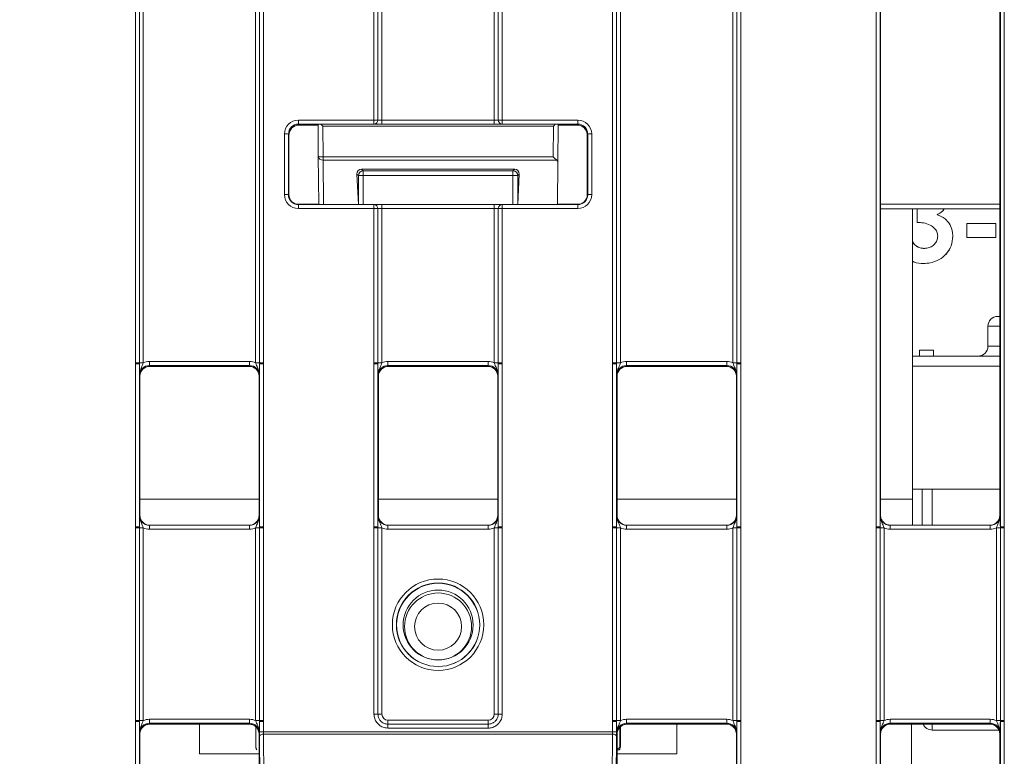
# Model space of a CAD drawing. Header units: millimetres. Extents: x 0 to 2100, y 0 to 1485.
# Tile 19 of 118: x 331 to 392, y 458 to 504. Entities that reach past the tile are written whole.
import ezdxf

# ---------------------------------------------------------------- set-up
doc = ezdxf.new("R2010")
doc.units = ezdxf.units.MM
doc.header["$LTSCALE"] = 5
doc.styles.add('SLDTEXTSTYLE1', font='TXT', dxfattribs={"width": 0.75})
doc.dimstyles.new('SLDDIMSTYLE1', dxfattribs={"dimtxt": 12.5, "dimasz": 15, "dimexe": 0, "dimexo": 0.0625, "dimgap": 3.125, "dimtad": 1, "dimdec": 0, "dimlfac": 0.8, "dimrnd": 1e-09, "dimzin": 12, "dimdsep": 46, "dimtxsty": 'SLDTEXTSTYLE1', "dimblk1": 'CLOSED', "dimblk2": 'CLOSED', "dimsah": 1, "dimcen": 0.09, "dimadec": 0, "dimazin": 3, "dimtfac": 1, "dimtmove": 0, "dimatfit": 0, "dimldrblk": 'CLOSED', "dimfxl": 1, "dimfrac": 2, "dimtolj": 1, "dimtzin": 12, "dimarcsym": 0})

# ---------------------------------------------------------------- blocks, each defined once
blk = doc.blocks.new('_CLOSED')
at = {"color": 0, "linetype": 'ByBlock', "lineweight": -2}
for p, q in [((-1, 0.166667), (0, 0)), ((-1, 0.166667), (-1, -0.166667)), ((0, 0), (-1, -0.166667)), ((0, 0), (-1, 0))]:
    blk.add_line(p, q, dxfattribs=at)
blk = doc.blocks.new('_D_6')
at = {"color": 7, "linetype": 'Continuous', "lineweight": 0}
for p, q in [((299.989, 262.053), (299.989, 580.044)), ((324.417, 551.191), (324.417, 580.044)), ((299.989, 575.044), (240.75, 575.044)), ((299.989, 575.044), (324.417, 575.044)), ((324.417, 575.044), (354.417, 575.044))]:
    blk.add_line(p, q, dxfattribs=at)
at = {"color": 7, "linetype": 'Continuous', "lineweight": 0, "xscale": 15, "yscale": 15}
blk.add_blockref('_CLOSED', (299.989, 575.044, -23.722), dxfattribs=at)
at = {"color": 7, "linetype": 'Continuous', "lineweight": 0, "xscale": 15, "yscale": 15, "rotation": 180}
blk.add_blockref('_CLOSED', (324.417, 575.044, -23.722), dxfattribs=at)
at = {"color": 7, "linetype": 'Continuous', "lineweight": 0, "insert": (240.75, 591.157), "char_height": 12.5, "attachment_point": 1, "style": 'SLDTEXTSTYLE1'}
blk.add_mtext('20', dxfattribs=at)

msp = doc.modelspace()

# ---------------------------------------------------------------- linework, layer by layer
at = {"color": 7, "linetype": 'Continuous', "lineweight": 15}
for p, q in [((337.833, 482.873), (337.833, 507.419)), ((338.083, 507.417), (338.083, 482.871)), ((338.333, 507.415), (338.333, 482.869)), ((345.394, 482.869), (345.394, 507.415)), ((345.644, 482.871), (345.644, 507.417)), ((345.894, 507.419), (345.894, 482.873)), ((352.833, 498.129), (352.833, 507.419)), ((353.083, 507.417), (353.083, 498.127)), ((353.333, 507.415), (353.333, 498.121)), ((360.394, 498.121), (360.394, 507.415)), ((360.644, 498.127), (360.644, 507.417)), ((360.894, 507.419), (360.894, 498.129)), ((367.833, 482.873), (367.833, 507.419)), ((368.083, 507.417), (368.083, 482.871)), ((368.333, 507.415), (368.333, 482.869)), ((375.394, 482.869), (375.394, 507.415)), ((375.644, 482.871), (375.644, 507.417)), ((375.894, 507.419), (375.894, 482.873)), ((384.396, 472.568), (384.396, 507.419)), ((384.646, 507.417), (384.646, 472.566)), ((384.676, 473.29), (384.676, 507.356)), ((392.176, 473.29), (392.176, 507.356)), ((392.207, 472.566), (392.207, 507.417)), ((392.457, 507.419), (392.457, 472.568)), ((348.083, 498.129), (352.833, 498.129)), ((348.083, 498.129), (348.083, 497.877)), ((352.833, 497.877), (348.083, 497.877)), ((348.083, 497.877), (348.114, 497.816)), ((348.114, 497.816), (349.318, 497.816)), ((349.335, 495.864), (349.317, 497.838)), ((349.618, 497.748), (349.635, 495.825)), ((364.109, 497.748), (349.618, 497.748)), ((352.833, 498.129), (352.833, 497.877)), ((353.333, 497.868), (353.333, 498.121)), ((353.333, 498.121), (360.394, 498.121)), ((360.394, 497.868), (353.333, 497.868)), ((360.394, 497.868), (360.394, 498.121)), ((360.894, 498.129), (365.644, 498.129)), ((360.894, 498.129), (360.894, 497.877)), ((365.644, 497.877), (360.894, 497.877)), ((364.092, 495.825), (364.109, 497.748)), ((364.41, 497.838), (364.389, 495.49)), ((364.409, 497.816), (365.613, 497.816)), ((365.614, 497.816), (365.644, 497.877)), ((365.644, 498.129), (365.644, 497.877)), ((347.208, 493.443), (347.208, 497.254)), ((347.458, 497.252), (347.458, 493.441)), ((347.489, 497.191), (347.458, 497.252)), ((347.489, 497.191), (347.489, 493.441)), ((366.269, 497.252), (366.239, 497.191)), ((366.239, 493.441), (366.239, 497.191)), ((366.269, 493.441), (366.269, 497.252)), ((366.519, 497.254), (366.519, 493.443)), ((349.361, 492.851), (349.335, 495.864)), ((349.635, 495.825), (364.092, 495.825)), ((349.635, 495.607), (349.635, 495.825)), ((364.327, 495.607), (349.635, 495.607)), ((364.389, 495.49), (364.366, 492.816)), ((351.852, 492.816), (351.765, 494.735)), ((351.856, 494.643), (351.765, 494.735)), ((352.156, 494.643), (351.856, 494.643)), ((361.677, 495.049), (352.05, 495.049)), ((352.05, 495.049), (352.156, 494.943)), ((352.156, 494.943), (361.571, 494.943)), ((352.156, 494.643), (352.156, 494.943)), ((361.571, 494.643), (352.156, 494.643)), ((361.571, 494.943), (361.677, 495.049)), ((361.571, 494.643), (361.571, 494.943)), ((361.571, 494.643), (361.871, 494.643)), ((361.962, 494.735), (361.871, 494.643)), ((361.875, 492.816), (361.962, 494.735)), ((347.458, 493.441), (347.489, 493.441)), ((366.239, 493.441), (366.269, 493.441)), ((348.083, 492.568), (348.083, 492.816)), ((348.083, 492.816), (352.833, 492.816)), ((352.833, 492.568), (352.833, 492.816)), ((353.333, 492.816), (352.833, 492.816)), ((353.333, 492.816), (353.333, 492.568)), ((353.333, 492.816), (360.394, 492.816)), ((360.394, 492.816), (360.394, 492.568)), ((360.894, 492.816), (360.394, 492.816)), ((360.894, 492.816), (360.894, 492.568)), ((360.894, 492.816), (365.644, 492.816)), ((365.644, 492.816), (365.644, 492.568)), ((352.833, 492.568), (348.083, 492.568)), ((352.833, 482.873), (352.833, 492.568)), ((353.083, 492.566), (353.083, 482.871)), ((353.333, 492.568), (353.333, 482.869)), ((360.394, 492.568), (353.333, 492.568)), ((360.394, 482.869), (360.394, 492.568)), ((360.644, 482.871), (360.644, 492.566)), ((360.894, 492.568), (360.894, 482.873)), ((365.644, 492.568), (360.894, 492.568)), ((392.176, 492.553), (384.676, 492.553)), ((386.676, 492.553), (386.676, 474.303)), ((386.979, 491.695), (386.979, 492.553)), ((386.982, 491.697), (386.982, 492.553)), ((388.233, 492.183), (388.239, 492.184)), ((390.102, 491.625), (390.1, 491.627)), ((390.1, 490.745), (390.1, 491.627)), ((390.1, 491.627), (391.932, 491.627)), ((390.102, 490.747), (390.102, 491.625)), ((390.102, 491.625), (391.93, 491.625)), ((391.93, 491.625), (391.932, 491.627)), ((391.93, 491.625), (391.93, 490.747)), ((391.932, 491.627), (391.932, 490.745)), ((388.271, 490.839), (388.268, 490.839)), ((389.216, 490.83), (389.218, 490.83)), ((390.102, 490.747), (390.1, 490.745)), ((391.932, 490.745), (390.1, 490.745)), ((391.93, 490.747), (390.102, 490.747)), ((391.93, 490.747), (391.932, 490.745)), ((387.435, 490.065), (387.435, 490.067)), ((387.383, 489.119), (387.383, 489.117)), ((392.051, 485.791), (392.176, 485.791)), ((391.426, 485.166), (391.426, 483.916)), ((387.117, 483.659), (387.115, 483.661)), ((387.115, 483.291), (387.115, 483.661)), ((387.115, 483.661), (387.997, 483.661)), ((387.117, 483.291), (387.117, 483.659)), ((387.117, 483.659), (387.995, 483.659)), ((387.995, 483.659), (387.997, 483.661)), ((387.995, 483.659), (387.995, 483.291)), ((387.997, 483.661), (387.997, 483.291)), ((337.833, 482.813), (337.833, 482.873)), ((337.833, 472.568), (337.833, 482.813)), ((338.083, 482.871), (338.083, 482.811)), ((338.083, 482.811), (338.083, 472.566)), ((338.712, 482.956), (338.712, 482.703)), ((338.712, 482.956), (345.015, 482.956)), ((345.015, 482.956), (345.015, 482.703)), ((345.644, 482.811), (345.644, 482.871)), ((345.644, 472.566), (345.644, 482.811)), ((345.894, 482.873), (345.894, 482.813)), ((345.894, 482.813), (345.894, 472.568)), ((352.833, 482.813), (352.833, 482.873)), ((352.833, 472.568), (352.833, 482.813)), ((353.083, 482.871), (353.083, 482.811)), ((353.083, 482.811), (353.083, 472.566)), ((353.712, 482.956), (353.712, 482.703)), ((353.712, 482.956), (360.015, 482.956)), ((360.015, 482.956), (360.015, 482.703)), ((360.644, 482.811), (360.644, 482.871)), ((360.644, 472.566), (360.644, 482.811)), ((360.894, 482.873), (360.894, 482.813)), ((360.894, 482.813), (360.894, 472.568)), ((367.833, 482.813), (367.833, 482.873)), ((367.833, 472.568), (367.833, 482.813)), ((368.083, 482.871), (368.083, 482.811)), ((368.083, 482.811), (368.083, 472.566)), ((368.712, 482.956), (368.712, 482.703)), ((368.712, 482.956), (375.015, 482.956)), ((375.015, 482.956), (375.015, 482.703)), ((375.644, 482.811), (375.644, 482.871)), ((375.644, 472.566), (375.644, 482.811)), ((375.894, 482.873), (375.894, 482.813)), ((375.894, 482.813), (375.894, 472.568)), ((386.676, 483.291), (392.176, 483.291)), ((345.015, 482.703), (338.712, 482.703)), ((338.712, 482.703), (338.739, 482.651)), ((338.739, 482.651), (344.989, 482.651)), ((344.989, 482.651), (345.015, 482.703)), ((360.015, 482.703), (353.712, 482.703)), ((353.712, 482.703), (353.739, 482.651)), ((353.739, 482.651), (359.989, 482.651)), ((359.989, 482.651), (360.015, 482.703)), ((375.015, 482.703), (368.712, 482.703)), ((368.712, 482.703), (368.739, 482.651)), ((368.739, 482.651), (374.989, 482.651)), ((374.989, 482.651), (375.015, 482.703)), ((338.114, 482.026), (338.087, 482.078)), ((338.114, 482.026), (338.114, 473.29)), ((345.64, 482.078), (345.614, 482.026)), ((345.614, 473.29), (345.614, 482.026)), ((353.114, 482.026), (353.087, 482.078)), ((353.114, 482.026), (353.114, 473.29)), ((360.64, 482.078), (360.614, 482.026)), ((360.614, 473.29), (360.614, 482.026)), ((368.114, 482.026), (368.087, 482.078)), ((368.114, 482.026), (368.114, 473.29)), ((375.64, 482.078), (375.614, 482.026)), ((375.614, 473.29), (375.614, 482.026)), ((392.176, 474.928), (386.676, 474.928)), ((387.301, 472.665), (387.301, 474.928)), ((386.676, 474.303), (386.676, 472.665)), ((338.087, 473.29), (338.114, 473.29)), ((345.614, 473.29), (345.64, 473.29)), ((353.087, 473.29), (353.114, 473.29)), ((360.614, 473.29), (360.64, 473.29)), ((368.087, 473.29), (368.114, 473.29)), ((375.614, 473.29), (375.64, 473.29)), ((384.65, 473.29), (384.676, 473.29)), ((392.176, 473.29), (392.202, 473.29)), ((337.833, 472.508), (337.833, 472.568)), ((337.833, 460.388), (337.833, 472.508)), ((338.083, 472.566), (338.083, 472.506)), ((338.083, 472.506), (338.083, 460.385)), ((338.333, 472.504), (338.333, 460.383)), ((338.712, 472.417), (338.712, 472.665)), ((338.712, 472.665), (345.015, 472.665)), ((345.015, 472.417), (338.712, 472.417)), ((345.015, 472.417), (345.015, 472.665)), ((345.394, 460.383), (345.394, 472.504)), ((345.644, 472.506), (345.644, 472.566)), ((345.644, 460.385), (345.644, 472.506)), ((345.894, 472.568), (345.894, 472.508)), ((345.894, 472.508), (345.894, 460.388)), ((352.833, 472.508), (352.833, 472.568)), ((352.833, 460.792), (352.833, 472.508)), ((353.083, 472.566), (353.083, 472.506)), ((353.083, 472.506), (353.083, 460.79)), ((353.333, 472.504), (353.333, 460.788)), ((353.712, 472.417), (353.712, 472.665)), ((353.712, 472.665), (360.015, 472.665)), ((360.015, 472.417), (353.712, 472.417)), ((360.015, 472.417), (360.015, 472.665)), ((360.394, 460.788), (360.394, 472.504)), ((360.644, 472.506), (360.644, 472.566)), ((360.644, 460.79), (360.644, 472.506)), ((360.894, 472.568), (360.894, 472.508)), ((360.894, 472.508), (360.894, 460.792)), ((367.833, 472.508), (367.833, 472.568)), ((367.833, 460.388), (367.833, 472.508)), ((368.083, 472.566), (368.083, 472.506)), ((368.083, 472.506), (368.083, 460.385)), ((368.333, 472.504), (368.333, 460.383)), ((368.712, 472.417), (368.712, 472.665)), ((368.712, 472.665), (375.015, 472.665)), ((375.015, 472.417), (368.712, 472.417)), ((375.015, 472.417), (375.015, 472.665)), ((375.394, 460.383), (375.394, 472.504)), ((375.644, 472.506), (375.644, 472.566)), ((375.644, 460.385), (375.644, 472.506)), ((375.894, 472.568), (375.894, 472.508)), ((375.894, 472.508), (375.894, 460.388)), ((384.396, 472.508), (384.396, 472.568)), ((384.396, 460.388), (384.396, 472.508)), ((384.646, 472.566), (384.646, 472.506)), ((384.646, 472.506), (384.646, 460.385)), ((384.896, 472.504), (384.896, 460.383)), ((385.275, 472.665), (385.275, 472.417)), ((385.275, 472.665), (391.577, 472.665)), ((391.577, 472.417), (385.275, 472.417)), ((391.577, 472.665), (391.577, 472.417)), ((391.957, 460.383), (391.957, 472.504)), ((392.207, 472.506), (392.207, 472.566)), ((392.207, 460.385), (392.207, 472.506)), ((392.457, 472.568), (392.457, 472.508)), ((392.457, 472.508), (392.457, 460.388)), ((337.833, 460.328), (337.833, 460.388)), ((337.833, 454.23), (337.833, 460.328)), ((338.083, 460.385), (338.083, 460.325)), ((338.083, 460.325), (338.083, 454.228)), ((338.712, 460.218), (338.712, 460.47)), ((338.712, 460.47), (345.015, 460.47)), ((345.015, 460.218), (338.712, 460.218)), ((338.712, 460.218), (338.739, 460.165)), ((338.739, 460.165), (344.989, 460.165)), ((341.864, 460.165), (341.864, 458.303)), ((344.989, 460.165), (345.015, 460.218)), ((345.015, 460.218), (345.015, 460.47)), ((345.407, 458.793), (345.407, 460.003)), ((345.644, 460.325), (345.644, 460.385)), ((345.644, 459.683), (345.644, 460.325)), ((345.894, 460.388), (345.894, 460.328)), ((345.894, 460.328), (345.894, 459.686)), ((353.708, 460.165), (353.708, 460.413)), ((353.708, 460.413), (360.019, 460.413)), ((353.708, 460.165), (353.708, 459.917)), ((353.708, 460.165), (360.019, 460.165)), ((360.019, 459.917), (353.708, 459.917)), ((360.019, 460.165), (360.019, 460.413)), ((360.019, 460.165), (360.019, 459.917)), ((367.833, 460.328), (367.833, 460.388)), ((367.833, 459.686), (367.833, 460.328)), ((368.083, 460.385), (368.083, 460.325)), ((368.083, 460.325), (368.083, 459.683)), ((368.297, 459.981), (368.297, 458.793)), ((368.32, 458.793), (368.32, 460.003)), ((368.712, 460.218), (368.712, 460.47)), ((368.712, 460.47), (375.015, 460.47)), ((375.015, 460.218), (368.712, 460.218)), ((368.712, 460.218), (368.739, 460.165)), ((368.739, 460.165), (374.989, 460.165)), ((371.864, 460.165), (371.864, 458.303)), ((374.989, 460.165), (375.015, 460.218)), ((375.015, 460.218), (375.015, 460.47)), ((375.644, 460.325), (375.644, 460.385)), ((375.644, 454.228), (375.644, 460.325)), ((375.894, 460.388), (375.894, 460.328)), ((375.894, 460.328), (375.894, 454.23)), ((384.396, 460.328), (384.396, 460.388)), ((384.396, 453.506), (384.396, 460.328)), ((384.646, 460.385), (384.646, 460.325)), ((384.646, 460.325), (384.646, 453.504)), ((385.275, 460.47), (385.275, 460.218)), ((385.275, 460.47), (391.577, 460.47)), ((391.577, 460.218), (385.275, 460.218)), ((385.275, 460.218), (385.301, 460.165)), ((385.301, 460.165), (391.551, 460.165)), ((386.614, 460.165), (386.614, 453.603)), ((391.551, 460.165), (391.577, 460.218)), ((391.577, 460.47), (391.577, 460.218)), ((392.207, 460.325), (392.207, 460.385)), ((392.207, 453.504), (392.207, 460.325)), ((392.457, 460.388), (392.457, 460.328)), ((392.457, 460.328), (392.457, 453.506)), ((338.114, 459.54), (338.087, 459.593)), ((338.114, 459.54), (338.114, 454.228)), ((345.64, 459.593), (345.614, 459.54)), ((345.614, 454.228), (345.614, 459.54)), ((345.703, 449.93), (345.645, 459.397)), ((345.894, 459.686), (367.833, 459.686)), ((345.895, 459.543), (345.953, 450.075)), ((367.832, 459.543), (345.895, 459.543)), ((367.774, 450.075), (367.832, 459.543)), ((368.082, 459.397), (368.024, 449.93)), ((368.114, 459.54), (368.087, 459.593)), ((368.114, 459.54), (368.114, 454.228)), ((375.64, 459.593), (375.614, 459.54)), ((375.614, 454.228), (375.614, 459.54)), ((384.676, 459.54), (384.65, 459.593)), ((384.676, 454.228), (384.676, 459.54)), ((387.926, 459.791), (392.124, 459.791)), ((392.202, 459.593), (392.176, 459.54)), ((392.176, 454.228), (392.176, 459.54)), ((368.32, 458.793), (368.297, 458.793)), ((345.614, 458.303), (341.864, 458.303)), ((368.26, 458.552), (368.114, 458.552)), ((371.864, 458.303), (368.114, 458.303))]:
    msp.add_line(p, q, dxfattribs=at)
at = {"color": 8, "linetype": 'Continuous', "lineweight": 15}
for p, q in [((349.635, 495.607), (349.659, 492.816)), ((351.856, 492.816), (351.856, 494.643)), ((352.156, 494.643), (352.156, 492.816)), ((361.571, 492.816), (361.571, 494.643)), ((361.871, 494.643), (361.871, 492.816)), ((347.908, 492.851), (349.361, 492.851)), ((364.366, 492.851), (365.819, 492.851)), ((384.676, 492.851), (392.176, 492.851)), ((392.176, 485.166), (391.426, 485.166)), ((391.426, 483.916), (392.176, 483.916)), ((392.176, 482.666), (386.676, 482.666)), ((387.926, 474.928), (387.926, 472.665)), ((338.114, 474.303), (345.614, 474.303)), ((353.114, 474.303), (360.614, 474.303)), ((368.114, 474.303), (375.614, 474.303)), ((384.676, 474.303), (386.676, 474.303)), ((387.926, 460.165), (387.926, 459.791))]:
    msp.add_line(p, q, dxfattribs=at)
at = {"color": 7, "linetype": 'Continuous', "lineweight": 15, "flags": 128}
for points in [[(386.982, 491.697), (386.98, 491.696), (386.979, 491.695)], [(345.645, 459.397), (345.65, 459.426), (345.664, 459.453), (345.688, 459.478), (345.719, 459.5), (345.756, 459.518), (345.8, 459.531), (345.846, 459.54), (345.895, 459.543)], [(368.082, 459.397), (368.077, 459.426), (368.063, 459.453), (368.04, 459.478), (368.008, 459.5), (367.971, 459.518), (367.928, 459.531), (367.881, 459.54), (367.832, 459.543)]]:
    msp.add_lwpolyline(points, dxfattribs=at)
at = {"color": 7, "linetype": 'Continuous', "lineweight": 15}
for centre, radius in [((356.864, 466.411), 2.873), ((356.864, 466.409), 2.623), ((356.864, 466.4), 2.614), ((356.864, 466.395), 2.199), ((356.864, 466.301), 2.106), ((356.864, 466.295), 1.481)]:
    msp.add_circle(centre, radius, dxfattribs=at)
for centre, radius, start, end in [((352.894, 490.721), 7.408, 88.54048, 90.47395), ((352.833, 498.127), 0.25, 270.01562, 359.98892), ((360.833, 490.721), 7.408, 89.52605, 91.45952), ((360.894, 498.127), 0.25, 180.01108, 269.98438), ((347.27, 489.944), 7.311, 88.52467, 90.48406), ((366.457, 489.944), 7.311, 89.51594, 91.47533), ((349.556, 496.394), 0.574, 247.29029, 277.845), ((349.615, 495.888), 0.282, 184.86293, 273.92202), ((352.156, 494.643), 0.3, 90.04597, 179.95403), ((361.571, 494.643), 0.3, 0.04597, 89.95403), ((347.27, 486.133), 7.311, 88.52467, 90.48406), ((366.457, 486.133), 7.311, 89.51594, 91.47533), ((352.833, 492.566), 0.25, 0.00424, 89.99699), ((360.894, 492.566), 0.25, 90.00301, 179.99576), ((352.894, 485.16), 7.408, 88.54048, 90.47395), ((360.833, 485.16), 7.408, 89.52605, 91.45952), ((392.051, 485.166), 0.625, 90, 180), ((390.801, 483.916), 0.625, 270, 0), ((337.894, 475.465), 7.408, 88.54048, 90.47395), ((337.895, 475.503), 7.311, 88.52467, 90.48406), ((338.272, 490.277), 7.408, 268.54048, 270.47395), ((345.455, 490.277), 7.408, 269.52605, 271.45952), ((345.833, 475.465), 7.408, 89.52605, 91.45952), ((345.832, 475.503), 7.311, 89.51594, 91.47533), ((352.894, 475.465), 7.408, 88.54048, 90.47395), ((352.895, 475.503), 7.311, 88.52467, 90.48406), ((353.272, 490.277), 7.408, 268.54048, 270.47395), ((360.455, 490.277), 7.408, 269.52605, 271.45952), ((360.833, 475.465), 7.408, 89.52605, 91.45952), ((360.832, 475.503), 7.311, 89.51594, 91.47533), ((367.894, 475.465), 7.408, 88.54048, 90.47395), ((367.895, 475.503), 7.311, 88.52467, 90.48406), ((368.272, 490.277), 7.408, 268.54048, 270.47395), ((375.455, 490.277), 7.408, 269.52605, 271.45952), ((375.833, 475.465), 7.408, 89.52605, 91.45952), ((375.832, 475.503), 7.311, 89.51594, 91.47533), ((337.895, 465.258), 7.311, 88.52467, 90.48406), ((337.894, 465.1), 7.408, 88.54048, 90.47395), ((338.272, 479.912), 7.408, 268.54048, 270.47395), ((345.455, 479.912), 7.408, 269.52605, 271.45952), ((345.832, 465.258), 7.311, 89.51594, 91.47533), ((345.833, 465.1), 7.408, 89.52605, 91.45952), ((352.895, 465.258), 7.311, 88.52467, 90.48406), ((352.894, 465.1), 7.408, 88.54048, 90.47395), ((353.272, 479.912), 7.408, 268.54048, 270.47395), ((360.455, 479.912), 7.408, 269.52605, 271.45952), ((360.832, 465.258), 7.311, 89.51594, 91.47533), ((360.833, 465.1), 7.408, 89.52605, 91.45952), ((367.895, 465.258), 7.311, 88.52467, 90.48406), ((367.894, 465.1), 7.408, 88.54048, 90.47395), ((368.272, 479.912), 7.408, 268.54048, 270.47395), ((375.455, 479.912), 7.408, 269.52605, 271.45952), ((375.832, 465.258), 7.311, 89.51594, 91.47533), ((375.833, 465.1), 7.408, 89.52605, 91.45952), ((384.457, 465.258), 7.311, 88.52467, 90.48406), ((384.457, 465.1), 7.408, 88.54048, 90.47395), ((384.834, 479.912), 7.408, 268.54048, 270.47395), ((392.018, 479.912), 7.408, 269.52605, 271.45952), ((392.395, 465.258), 7.311, 89.51594, 91.47533), ((392.395, 465.1), 7.408, 89.52605, 91.45952), ((352.894, 453.384), 7.408, 88.54048, 90.47395), ((353.272, 468.196), 7.408, 268.54048, 270.47395), ((360.455, 468.196), 7.408, 269.52605, 271.45952), ((360.833, 453.384), 7.408, 89.52605, 91.45952), ((337.894, 452.98), 7.408, 88.54048, 90.47395), ((337.895, 453.017), 7.311, 88.52467, 90.48406), ((338.272, 467.791), 7.408, 268.54048, 270.47395), ((345.455, 467.791), 7.408, 269.52605, 271.45952), ((345.833, 452.98), 7.408, 89.52605, 91.45952), ((345.832, 453.017), 7.311, 89.51594, 91.47533), ((367.894, 452.98), 7.408, 88.54048, 90.47395), ((367.895, 453.017), 7.311, 88.52467, 90.48406), ((368.272, 467.791), 7.408, 268.54048, 270.47395), ((375.455, 467.791), 7.408, 269.52605, 271.45952), ((375.833, 452.98), 7.408, 89.52605, 91.45952), ((375.832, 453.017), 7.311, 89.51594, 91.47533), ((384.457, 452.98), 7.408, 88.54048, 90.47395), ((384.457, 453.017), 7.311, 88.52467, 90.48406), ((384.834, 467.791), 7.408, 268.54048, 270.47395), ((387.926, 460.416), 0.625, 203.64328, 270), ((392.018, 467.791), 7.408, 269.52605, 271.45952), ((392.395, 452.98), 7.408, 89.52605, 91.45952), ((392.395, 453.017), 7.311, 89.51594, 91.47533), ((345.832, 452.375), 7.311, 89.51594, 91.47533), ((367.895, 452.375), 7.311, 88.52467, 90.48406)]:
    msp.add_arc(centre, radius, start, end, dxfattribs=at)
for centre, major_axis, ratio, start_param, end_param in [((348.083, 497.254), (0.744, -0.46), 0.999915, 2.124401, 3.695121), ((348.083, 497.252), (0.452, -0.432), 0.999832, 2.3335, 3.90422), ((348.119, 497.191), (0.63, 0), 0.991312, 1.570799, 3.132866), ((349.618, 497.789), (0.302, -0.299), 0.069924, 4.46302, 4.781595), ((353.333, 497.877), (0.5, 0), 0.017453, 3.156088, 4.712389), ((353.333, 498.127), (0.25, 0), 0.02618, 3.156088, 4.712389), ((360.394, 498.127), (0.25, 0), 0.02618, 4.712389, 6.26869), ((360.394, 497.877), (0.5, 0), 0.017453, 4.712389, 6.26869), ((364.109, 497.789), (0.302, 0.299), 0.069924, 4.643183, 4.961757), ((365.608, 497.191), (0.63, 0), 0.991312, 0.008726, 1.570793), ((365.644, 497.254), (0.744, 0.46), 0.999915, 5.729657, 7.300377), ((365.644, 497.252), (0.452, 0.432), 0.999832, 5.520558, 7.091278), ((364.092, 495.867), (-0.297, 0.299), 0.069924, 1.641217, 2.548788), ((364.089, 495.49), (0.3, 0.002), 0.634437, 6.2731, 6.93511), ((352.065, 494.734), (-0.126, 0.291), 0.936027, 5.898675, 7.468786), ((361.662, 494.734), (0.126, 0.291), 0.936027, 5.097585, 6.667696), ((348.083, 493.443), (0.744, 0.46), 0.999915, 2.588064, 4.158784), ((348.083, 493.441), (0.549, 0.3), 0.999873, 2.641898, 4.212618), ((348.114, 493.441), (0.532, 0.329), 0.999915, 2.588064, 4.158784), ((365.614, 493.441), (0.532, -0.329), 0.999915, 5.265994, 6.836714), ((365.644, 493.443), (0.744, -0.46), 0.999915, 5.265994, 6.836714), ((365.644, 493.441), (0.549, -0.3), 0.999873, 5.21216, 6.78288), ((353.333, 492.566), (0.25, 0), 0.008727, 1.570796, 3.127097), ((360.394, 492.566), (0.25, 0), 0.008727, 0.014496, 1.570796), ((338.712, 482.081), (0.744, -0.46), 0.999915, 2.124401, 2.572762), ((345.015, 482.081), (0.744, 0.46), 0.999915, 0.56883, 1.017192), ((353.712, 482.081), (0.744, -0.46), 0.999915, 2.124401, 2.572762), ((360.015, 482.081), (0.744, 0.46), 0.999915, 0.56883, 1.017192), ((368.712, 482.081), (0.744, -0.46), 0.999915, 2.124401, 2.572762), ((375.015, 482.081), (0.744, 0.46), 0.999915, 0.56883, 1.017192), ((338.712, 482.078), (0.452, -0.432), 0.999832, 2.3335, 3.90422), ((338.739, 482.026), (0.532, -0.329), 0.999915, 2.124401, 3.695121), ((344.989, 482.026), (0.532, 0.329), 0.999915, 5.729657, 7.300377), ((345.015, 482.078), (0.452, 0.432), 0.999832, 5.520558, 7.091278), ((353.712, 482.078), (0.452, -0.432), 0.999832, 2.3335, 3.90422), ((353.739, 482.026), (0.532, -0.329), 0.999915, 2.124401, 3.695121), ((359.989, 482.026), (0.532, 0.329), 0.999915, 5.729657, 7.300377), ((360.015, 482.078), (0.452, 0.432), 0.999832, 5.520558, 7.091278), ((368.712, 482.078), (0.452, -0.432), 0.999832, 2.3335, 3.90422), ((368.739, 482.026), (0.532, -0.329), 0.999915, 2.124401, 3.695121), ((374.989, 482.026), (0.532, 0.329), 0.999915, 5.729657, 7.300377), ((375.015, 482.078), (0.452, 0.432), 0.999832, 5.520558, 7.091278), ((338.712, 473.29), (0.549, 0.3), 0.999873, 2.641898, 4.212618), ((338.739, 473.29), (0.532, 0.329), 0.999915, 2.588064, 4.158784), ((344.989, 473.29), (0.532, -0.329), 0.999915, 5.265994, 6.836714), ((345.015, 473.29), (0.549, -0.3), 0.999873, 5.21216, 6.78288), ((353.712, 473.29), (0.549, 0.3), 0.999873, 2.641898, 4.212618), ((353.739, 473.29), (0.532, 0.329), 0.999915, 2.588064, 4.158784), ((359.989, 473.29), (0.532, -0.329), 0.999915, 5.265994, 6.836714), ((360.015, 473.29), (0.549, -0.3), 0.999873, 5.21216, 6.78288), ((368.712, 473.29), (0.549, 0.3), 0.999873, 2.641898, 4.212618), ((368.739, 473.29), (0.532, 0.329), 0.999915, 2.588064, 4.158784), ((374.989, 473.29), (0.532, -0.329), 0.999915, 5.265994, 6.836714), ((375.015, 473.29), (0.549, -0.3), 0.999873, 5.21216, 6.78288), ((385.275, 473.29), (0.549, 0.3), 0.999873, 2.641898, 4.212618), ((391.551, 473.29), (0.532, -0.329), 0.999915, 5.265994, 6.836714), ((391.577, 473.29), (0.549, -0.3), 0.999873, 5.21216, 6.78288), ((338.712, 473.292), (0.744, 0.46), 0.999915, 3.710423, 4.158784), ((345.015, 473.292), (0.744, -0.46), 0.999915, 5.265994, 5.714355), ((353.712, 473.292), (0.744, 0.46), 0.999915, 3.710423, 4.158784), ((360.015, 473.292), (0.744, -0.46), 0.999915, 5.265994, 5.714355), ((368.712, 473.292), (0.744, 0.46), 0.999915, 3.710423, 4.158784), ((375.015, 473.292), (0.744, -0.46), 0.999915, 5.265994, 5.714355), ((385.275, 473.292), (0.744, 0.46), 0.999915, 3.710423, 4.158784), ((391.577, 473.292), (0.744, -0.46), 0.999915, 5.265994, 5.714355), ((353.708, 460.788), (0.319, 0.197), 0.999915, 2.588064, 4.158784), ((360.019, 460.788), (0.319, -0.197), 0.999915, 5.265994, 6.836714), ((338.712, 459.593), (0.452, -0.432), 0.999832, 2.3335, 3.90422), ((338.744, 459.54), (0.63, 0), 0.991312, 1.570799, 3.132866), ((338.712, 459.595), (0.744, -0.46), 0.999915, 2.124401, 2.572762), ((344.983, 459.54), (0.63, 0), 0.991312, 0.008726, 1.570793), ((345.015, 459.595), (0.744, 0.46), 0.999915, 0.56883, 1.017192), ((345.015, 459.593), (0.452, 0.432), 0.999832, 5.520558, 7.091278), ((368.712, 459.593), (0.452, -0.432), 0.999832, 2.3335, 3.90422), ((368.744, 459.54), (0.63, 0), 0.991312, 1.570796, 3.132866), ((368.712, 459.595), (0.744, -0.46), 0.999915, 2.124401, 2.572762), ((374.989, 459.54), (0.532, 0.329), 0.999915, 5.729657, 7.300377), ((375.015, 459.595), (0.744, 0.46), 0.999915, 0.56883, 1.017192), ((375.015, 459.593), (0.452, 0.432), 0.999832, 5.520558, 7.091278), ((385.275, 459.593), (0.452, -0.432), 0.999832, 2.3335, 3.90422), ((385.301, 459.54), (0.532, -0.329), 0.999915, 2.124401, 3.695121), ((385.275, 459.595), (0.744, -0.46), 0.999915, 2.124401, 2.572762), ((391.551, 459.54), (0.532, 0.329), 0.999915, 5.729657, 7.300377), ((391.577, 459.595), (0.744, 0.46), 0.999915, 0.56883, 1.017192), ((391.577, 459.593), (0.452, 0.432), 0.999832, 5.520558, 7.091278), ((345.648, 459.688), (0, 0.5), 0.008727, 1.579524, 2.190389), ((345.898, 459.688), (0, 0.25), 0.017453, 1.579526, 2.190391), ((367.829, 459.688), (0, 0.25), 0.017453, 4.092794, 4.70366), ((368.079, 459.688), (0, 0.5), 0.008727, 4.092796, 4.703662)]:
    msp.add_ellipse(centre, major_axis=major_axis, ratio=ratio, start_param=start_param, end_param=end_param, dxfattribs=at)
for points, knots in [([(347.489, 497.197), (347.498, 497.277), (347.518, 497.438), (347.661, 497.643), (347.868, 497.788), (348.032, 497.807), (348.114, 497.816)], [0, 0, 0, 0, 0.245899, 0.497266, 0.748633, 1, 1, 1, 1]), ([(365.614, 497.816), (365.695, 497.807), (365.859, 497.788), (366.066, 497.643), (366.209, 497.438), (366.229, 497.277), (366.239, 497.197)], [0, 0, 0, 0, 0.2513671, 0.5027343, 0.7541014, 1, 1, 1, 1]), ([(388.678, 492.553), (388.662, 492.528), (388.577, 492.387), (388.403, 492.279), (388.26, 492.198), (388.233, 492.183)], [0, 0, 0, 0, 0.1549156, 0.8421056, 1, 1, 1, 1]), ([(388.233, 492.183), (388.411, 492.108), (388.729, 491.973), (389.045, 491.583), (389.198, 491.197), (389.211, 490.939), (389.216, 490.83)], [0, 0, 0, 0, 0.318356, 0.568363, 0.818013, 1, 1, 1, 1]), ([(388.681, 492.553), (388.665, 492.527), (388.578, 492.386), (388.406, 492.278), (388.264, 492.198), (388.239, 492.184)], [0, 0, 0, 0, 0.1589, 0.850403, 1, 1, 1, 1]), ([(388.239, 492.184), (388.413, 492.109), (388.728, 491.976), (389.043, 491.59), (389.2, 491.202), (389.213, 490.941), (389.218, 490.83)], [0, 0, 0, 0, 0.313248, 0.563737, 0.813866, 1, 1, 1, 1]), ([(388.268, 490.839), (388.258, 490.933), (388.238, 491.11), (388.064, 491.354), (387.781, 491.561), (387.393, 491.676), (387.112, 491.689), (386.979, 491.695)], [0, 0, 0, 0, 0.161474, 0.308137, 0.507117, 0.767863, 1, 1, 1, 1]), ([(388.271, 490.839), (388.26, 490.933), (388.24, 491.111), (388.066, 491.356), (387.781, 491.564), (387.394, 491.678), (387.113, 491.691), (386.982, 491.697)], [0, 0, 0, 0, 0.161974, 0.308956, 0.508326, 0.769509, 1, 1, 1, 1]), ([(389.216, 490.83), (389.197, 490.626), (389.16, 490.217), (388.827, 489.706), (388.371, 489.329), (387.867, 489.142), (387.526, 489.126), (387.383, 489.119)], [0, 0, 0, 0, 0.21724, 0.436366, 0.633257, 0.84712, 1, 1, 1, 1]), ([(389.218, 490.83), (389.2, 490.626), (389.162, 490.217), (388.83, 489.705), (388.374, 489.328), (387.869, 489.14), (387.526, 489.124), (387.383, 489.117)], [0, 0, 0, 0, 0.216967, 0.435814, 0.632648, 0.846574, 1, 1, 1, 1]), ([(387.435, 490.065), (387.537, 490.072), (387.731, 490.087), (387.984, 490.229), (388.173, 490.431), (388.261, 490.651), (388.268, 490.79), (388.271, 490.839)], [0, 0, 0, 0, 0.239078, 0.455272, 0.671031, 0.883022, 1, 1, 1, 1]), ([(387.435, 490.067), (387.537, 490.074), (387.73, 490.089), (387.984, 490.232), (388.172, 490.432), (388.259, 490.652), (388.266, 490.79), (388.268, 490.839)], [0, 0, 0, 0, 0.239746, 0.455926, 0.671668, 0.883439, 1, 1, 1, 1]), ([(386.676, 490.544), (386.681, 490.527), (386.708, 490.429), (386.835, 490.28), (387.041, 490.132), (387.255, 490.074), (387.387, 490.069), (387.435, 490.067)], [0, 0, 0, 0, 0.055128, 0.320352, 0.585906, 0.847899, 1, 1, 1, 1]), ([(386.676, 490.537), (386.68, 490.522), (386.708, 490.425), (386.834, 490.277), (387.041, 490.13), (387.255, 490.072), (387.387, 490.066), (387.435, 490.065)], [0, 0, 0, 0, 0.0503773, 0.3172396, 0.5844125, 0.8483349, 1, 1, 1, 1]), ([(387.383, 489.119), (387.174, 489.12), (386.923, 489.121), (386.712, 489.245), (386.676, 489.266)], [0, 0, 0, 0, 0.8296472, 1, 1, 1, 1]), ([(387.383, 489.117), (387.174, 489.118), (386.923, 489.119), (386.712, 489.243), (386.676, 489.264)], [0, 0, 0, 0, 0.829706, 1, 1, 1, 1]), ([(338.087, 482.078), (338.087, 482.08), (338.087, 482.104), (338.086, 482.193), (338.085, 482.356), (338.083, 482.582), (338.083, 482.747), (338.083, 482.811)], [0, 0, 0, 0, 0.005551, 0.123014, 0.446974, 0.782817, 1, 1, 1, 1]), ([(338.333, 482.869), (338.313, 482.814), (338.263, 482.679), (338.16, 482.469), (338.097, 482.258), (338.087, 482.12), (338.087, 482.08), (338.087, 482.078)], [0, 0, 0, 0, 0.200769, 0.498761, 0.853829, 0.993399, 1, 1, 1, 1]), ([(345.64, 482.078), (345.64, 482.08), (345.64, 482.12), (345.63, 482.258), (345.567, 482.469), (345.464, 482.679), (345.414, 482.814), (345.394, 482.869)], [0, 0, 0, 0, 0.006601, 0.146171, 0.501239, 0.799231, 1, 1, 1, 1]), ([(345.644, 482.811), (345.644, 482.747), (345.644, 482.582), (345.642, 482.356), (345.641, 482.193), (345.64, 482.104), (345.64, 482.08), (345.64, 482.078)], [0, 0, 0, 0, 0.217183, 0.553026, 0.876986, 0.994449, 1, 1, 1, 1]), ([(353.087, 482.078), (353.087, 482.08), (353.087, 482.104), (353.086, 482.193), (353.085, 482.356), (353.083, 482.582), (353.083, 482.747), (353.083, 482.811)], [0, 0, 0, 0, 0.005551, 0.123014, 0.446974, 0.782817, 1, 1, 1, 1]), ([(353.087, 482.078), (353.087, 482.08), (353.087, 482.12), (353.097, 482.258), (353.16, 482.469), (353.263, 482.679), (353.313, 482.814), (353.333, 482.869)], [0, 0, 0, 0, 0.006601, 0.146171, 0.501239, 0.799231, 1, 1, 1, 1]), ([(360.394, 482.869), (360.414, 482.814), (360.464, 482.679), (360.567, 482.469), (360.63, 482.258), (360.64, 482.12), (360.64, 482.08), (360.64, 482.078)], [0, 0, 0, 0, 0.200769, 0.498761, 0.853829, 0.993399, 1, 1, 1, 1]), ([(360.644, 482.811), (360.644, 482.747), (360.644, 482.582), (360.642, 482.356), (360.641, 482.193), (360.64, 482.104), (360.64, 482.08), (360.64, 482.078)], [0, 0, 0, 0, 0.217183, 0.553026, 0.876986, 0.994449, 1, 1, 1, 1]), ([(368.087, 482.078), (368.087, 482.08), (368.087, 482.104), (368.086, 482.193), (368.085, 482.356), (368.083, 482.582), (368.083, 482.747), (368.083, 482.811)], [0, 0, 0, 0, 0.005551, 0.123014, 0.446974, 0.782817, 1, 1, 1, 1]), ([(368.333, 482.869), (368.313, 482.814), (368.263, 482.679), (368.16, 482.469), (368.097, 482.258), (368.087, 482.12), (368.087, 482.08), (368.087, 482.078)], [0, 0, 0, 0, 0.200769, 0.498761, 0.853829, 0.993399, 1, 1, 1, 1]), ([(375.64, 482.078), (375.64, 482.08), (375.64, 482.12), (375.63, 482.258), (375.567, 482.469), (375.464, 482.679), (375.414, 482.814), (375.394, 482.869)], [0, 0, 0, 0, 0.006601, 0.146171, 0.501239, 0.799231, 1, 1, 1, 1]), ([(375.644, 482.811), (375.644, 482.747), (375.644, 482.582), (375.642, 482.356), (375.641, 482.193), (375.64, 482.104), (375.64, 482.08), (375.64, 482.078)], [0, 0, 0, 0, 0.217183, 0.553026, 0.876986, 0.994449, 1, 1, 1, 1]), ([(338.083, 472.566), (338.083, 472.63), (338.083, 472.794), (338.085, 473.018), (338.086, 473.178), (338.087, 473.265), (338.087, 473.289), (338.087, 473.29)], [0, 0, 0, 0, 0.2171826, 0.5530263, 0.8769859, 0.9944494, 1, 1, 1, 1]), ([(338.087, 473.29), (338.087, 473.288), (338.087, 473.248), (338.097, 473.111), (338.16, 472.902), (338.263, 472.694), (338.313, 472.558), (338.333, 472.504)], [0, 0, 0, 0, 0.006601, 0.146171, 0.501239, 0.799231, 1, 1, 1, 1]), ([(345.394, 472.504), (345.414, 472.558), (345.464, 472.694), (345.567, 472.902), (345.63, 473.111), (345.64, 473.248), (345.64, 473.288), (345.64, 473.29)], [0, 0, 0, 0, 0.200769, 0.498761, 0.853829, 0.993399, 1, 1, 1, 1]), ([(345.64, 473.29), (345.64, 473.289), (345.64, 473.265), (345.641, 473.178), (345.642, 473.018), (345.644, 472.794), (345.644, 472.63), (345.644, 472.566)], [0, 0, 0, 0, 0.0055506, 0.1230141, 0.4469737, 0.7828174, 1, 1, 1, 1]), ([(353.083, 472.566), (353.083, 472.63), (353.083, 472.794), (353.085, 473.018), (353.086, 473.178), (353.087, 473.265), (353.087, 473.289), (353.087, 473.29)], [0, 0, 0, 0, 0.217183, 0.553026, 0.876986, 0.994449, 1, 1, 1, 1]), ([(353.087, 473.29), (353.087, 473.288), (353.087, 473.248), (353.097, 473.111), (353.16, 472.902), (353.263, 472.694), (353.313, 472.558), (353.333, 472.504)], [0, 0, 0, 0, 0.006601, 0.146171, 0.501239, 0.799231, 1, 1, 1, 1]), ([(360.394, 472.504), (360.414, 472.558), (360.464, 472.694), (360.567, 472.902), (360.63, 473.111), (360.64, 473.248), (360.64, 473.288), (360.64, 473.29)], [0, 0, 0, 0, 0.200769, 0.498761, 0.853829, 0.993399, 1, 1, 1, 1]), ([(360.64, 473.29), (360.64, 473.289), (360.64, 473.265), (360.641, 473.178), (360.642, 473.018), (360.644, 472.794), (360.644, 472.63), (360.644, 472.566)], [0, 0, 0, 0, 0.005551, 0.123014, 0.446974, 0.782817, 1, 1, 1, 1]), ([(368.083, 472.566), (368.083, 472.63), (368.083, 472.794), (368.085, 473.018), (368.086, 473.178), (368.087, 473.265), (368.087, 473.289), (368.087, 473.29)], [0, 0, 0, 0, 0.2171826, 0.5530263, 0.8769859, 0.9944494, 1, 1, 1, 1]), ([(368.087, 473.29), (368.087, 473.288), (368.087, 473.248), (368.097, 473.111), (368.16, 472.902), (368.263, 472.694), (368.313, 472.558), (368.333, 472.504)], [0, 0, 0, 0, 0.006601, 0.146171, 0.501239, 0.799231, 1, 1, 1, 1]), ([(375.394, 472.504), (375.414, 472.558), (375.464, 472.694), (375.567, 472.902), (375.63, 473.111), (375.64, 473.248), (375.64, 473.288), (375.64, 473.29)], [0, 0, 0, 0, 0.2007687, 0.4987608, 0.8538291, 0.9933988, 1, 1, 1, 1]), ([(375.64, 473.29), (375.64, 473.289), (375.64, 473.265), (375.641, 473.178), (375.642, 473.018), (375.644, 472.794), (375.644, 472.63), (375.644, 472.566)], [0, 0, 0, 0, 0.005551, 0.123014, 0.446974, 0.782817, 1, 1, 1, 1]), ([(384.646, 472.566), (384.646, 472.63), (384.646, 472.794), (384.647, 473.018), (384.649, 473.178), (384.65, 473.265), (384.65, 473.289), (384.65, 473.29)], [0, 0, 0, 0, 0.217183, 0.553026, 0.876986, 0.994449, 1, 1, 1, 1]), ([(384.896, 472.504), (384.875, 472.558), (384.826, 472.694), (384.722, 472.902), (384.659, 473.111), (384.65, 473.248), (384.65, 473.288), (384.65, 473.29)], [0, 0, 0, 0, 0.2007687, 0.4987608, 0.8538291, 0.9933988, 1, 1, 1, 1]), ([(385.296, 472.665), (385.216, 472.675), (385.054, 472.695), (384.849, 472.838), (384.704, 473.045), (384.685, 473.208), (384.676, 473.29)], [0, 0, 0, 0, 0.245899, 0.497266, 0.748633, 1, 1, 1, 1]), ([(392.202, 473.29), (392.202, 473.288), (392.202, 473.248), (392.193, 473.111), (392.13, 472.902), (392.026, 472.694), (391.977, 472.558), (391.957, 472.504)], [0, 0, 0, 0, 0.006601, 0.146171, 0.501239, 0.799231, 1, 1, 1, 1]), ([(392.202, 473.29), (392.202, 473.289), (392.202, 473.265), (392.203, 473.178), (392.205, 473.018), (392.206, 472.794), (392.206, 472.63), (392.207, 472.566)], [0, 0, 0, 0, 0.0055506, 0.1230141, 0.4469737, 0.7828174, 1, 1, 1, 1]), ([(353.708, 459.917), (353.653, 459.921), (353.499, 459.929), (353.281, 460.014), (353.075, 460.172), (352.92, 460.381), (352.842, 460.602), (352.835, 460.746), (352.833, 460.792)], [0, 0, 0, 0, 0.1211172, 0.3356162, 0.5000564, 0.6845187, 0.899008, 1, 1, 1, 1]), ([(353.083, 460.79), (353.085, 460.757), (353.09, 460.654), (353.145, 460.497), (353.256, 460.347), (353.403, 460.234), (353.559, 460.174), (353.668, 460.167), (353.708, 460.165)], [0, 0, 0, 0, 0.100993, 0.315482, 0.499944, 0.664383, 0.878882, 1, 1, 1, 1]), ([(360.894, 460.792), (360.891, 460.737), (360.882, 460.584), (360.797, 460.365), (360.639, 460.159), (360.43, 460.004), (360.209, 459.927), (360.065, 459.92), (360.019, 459.917)], [0, 0, 0, 0, 0.121117, 0.335616, 0.500056, 0.684519, 0.899008, 1, 1, 1, 1]), ([(360.019, 460.165), (360.052, 460.167), (360.155, 460.172), (360.313, 460.227), (360.462, 460.338), (360.575, 460.485), (360.636, 460.641), (360.642, 460.751), (360.644, 460.79)], [0, 0, 0, 0, 0.100993, 0.315482, 0.499944, 0.664383, 0.878882, 1, 1, 1, 1]), ([(338.087, 459.593), (338.087, 459.594), (338.087, 459.618), (338.086, 459.707), (338.085, 459.87), (338.083, 460.096), (338.083, 460.261), (338.083, 460.325)], [0, 0, 0, 0, 0.005551, 0.123014, 0.446974, 0.782817, 1, 1, 1, 1]), ([(338.087, 459.593), (338.087, 459.594), (338.087, 459.635), (338.097, 459.773), (338.16, 459.983), (338.263, 460.193), (338.313, 460.329), (338.333, 460.383)], [0, 0, 0, 0, 0.006601, 0.146171, 0.501239, 0.799231, 1, 1, 1, 1]), ([(338.114, 459.546), (338.123, 459.626), (338.143, 459.787), (338.286, 459.992), (338.493, 460.137), (338.657, 460.156), (338.739, 460.165)], [0, 0, 0, 0, 0.245899, 0.497266, 0.748633, 1, 1, 1, 1]), ([(344.989, 460.165), (345.07, 460.156), (345.234, 460.137), (345.441, 459.992), (345.584, 459.787), (345.604, 459.626), (345.614, 459.546)], [0, 0, 0, 0, 0.251367, 0.502734, 0.754101, 1, 1, 1, 1]), ([(345.394, 460.383), (345.414, 460.329), (345.464, 460.193), (345.567, 459.983), (345.63, 459.773), (345.64, 459.635), (345.64, 459.594), (345.64, 459.593)], [0, 0, 0, 0, 0.200769, 0.498761, 0.853829, 0.993399, 1, 1, 1, 1]), ([(345.644, 460.325), (345.644, 460.261), (345.644, 460.096), (345.642, 459.87), (345.641, 459.707), (345.64, 459.618), (345.64, 459.594), (345.64, 459.593)], [0, 0, 0, 0, 0.217183, 0.553026, 0.876986, 0.994449, 1, 1, 1, 1]), ([(368.087, 459.593), (368.087, 459.594), (368.087, 459.618), (368.086, 459.707), (368.085, 459.87), (368.083, 460.096), (368.083, 460.261), (368.083, 460.325)], [0, 0, 0, 0, 0.005551, 0.123014, 0.446974, 0.782817, 1, 1, 1, 1]), ([(368.087, 459.593), (368.087, 459.594), (368.087, 459.635), (368.097, 459.773), (368.16, 459.983), (368.263, 460.193), (368.313, 460.329), (368.333, 460.383)], [0, 0, 0, 0, 0.0066012, 0.1461709, 0.5012392, 0.7992313, 1, 1, 1, 1]), ([(368.114, 459.546), (368.123, 459.626), (368.143, 459.787), (368.286, 459.992), (368.493, 460.137), (368.657, 460.156), (368.739, 460.165)], [0, 0, 0, 0, 0.245899, 0.497266, 0.748633, 1, 1, 1, 1]), ([(375.394, 460.383), (375.414, 460.329), (375.464, 460.193), (375.567, 459.983), (375.63, 459.773), (375.64, 459.635), (375.64, 459.594), (375.64, 459.593)], [0, 0, 0, 0, 0.200769, 0.498761, 0.853829, 0.993399, 1, 1, 1, 1]), ([(375.644, 460.325), (375.644, 460.261), (375.644, 460.096), (375.642, 459.87), (375.641, 459.707), (375.64, 459.618), (375.64, 459.594), (375.64, 459.593)], [0, 0, 0, 0, 0.217183, 0.553026, 0.876986, 0.994449, 1, 1, 1, 1]), ([(384.65, 459.593), (384.65, 459.594), (384.65, 459.618), (384.649, 459.707), (384.647, 459.87), (384.646, 460.096), (384.646, 460.261), (384.646, 460.325)], [0, 0, 0, 0, 0.005551, 0.123014, 0.446974, 0.782817, 1, 1, 1, 1]), ([(384.896, 460.383), (384.875, 460.329), (384.826, 460.193), (384.722, 459.983), (384.659, 459.773), (384.65, 459.635), (384.65, 459.594), (384.65, 459.593)], [0, 0, 0, 0, 0.200769, 0.498761, 0.853829, 0.993399, 1, 1, 1, 1]), ([(392.202, 459.593), (392.202, 459.594), (392.202, 459.635), (392.193, 459.773), (392.13, 459.983), (392.026, 460.193), (391.977, 460.329), (391.957, 460.383)], [0, 0, 0, 0, 0.0066012, 0.1461709, 0.5012392, 0.7992313, 1, 1, 1, 1]), ([(392.207, 460.325), (392.206, 460.261), (392.206, 460.096), (392.205, 459.87), (392.203, 459.707), (392.202, 459.618), (392.202, 459.594), (392.202, 459.593)], [0, 0, 0, 0, 0.217183, 0.553026, 0.876986, 0.994449, 1, 1, 1, 1]), ([(345.467, 458.552), (345.466, 458.552), (345.458, 458.56), (345.442, 458.582), (345.424, 458.631), (345.413, 458.692), (345.408, 458.742), (345.407, 458.777), (345.407, 458.793), (345.407, 458.793)], [0, 0, 0, 0, 0.036836, 0.334641, 0.633961, 0.786472, 0.901144, 0.999167, 1, 1, 1, 1]), ([(368.297, 458.793), (368.296, 458.778), (368.293, 458.745), (368.267, 458.692), (368.209, 458.627), (368.151, 458.6), (368.114, 458.582)], [0, 0, 0, 0, 0.132127, 0.294606, 0.544248, 1, 1, 1, 1]), ([(368.26, 458.552), (368.268, 458.561), (368.285, 458.579), (368.303, 458.633), (368.314, 458.691), (368.319, 458.739), (368.32, 458.774), (368.32, 458.791), (368.32, 458.793)], [0, 0, 0, 0, 0.345246, 0.640688, 0.778781, 0.896563, 0.987038, 1, 1, 1, 1])]:
    msp.add_open_spline(points, degree=3, knots=knots, dxfattribs=at)

# ---------------------------------------------------------------- dimensions: what is measured, and where the dimension line sits
at = {"color": 7, "linetype": 'Continuous', "lineweight": 0}
dim = msp.add_linear_dim(base=(324.417, 575.044), p1=(299.989, 257.053), p2=(324.417, 546.191), dimstyle='SLDDIMSTYLE1', dxfattribs=at)
dim.commit()
dim.dimension.update_dxf_attribs({"geometry": '_D_6', "text_midpoint": (249.986, 575.044), "dimtype": 160})

doc.saveas('drawing.dxf')
